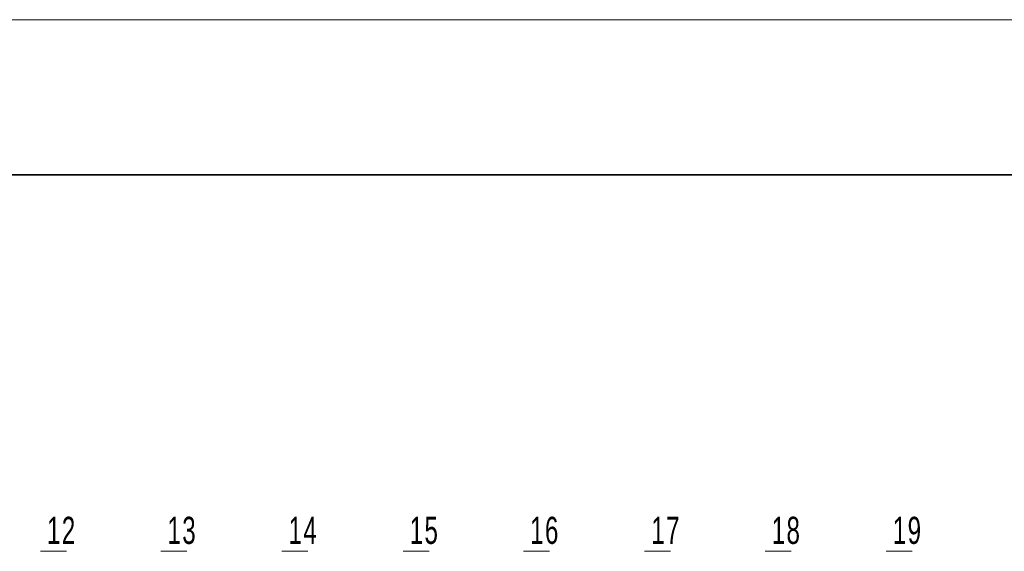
# Model space of a CAD drawing. Header units: millimetres. Extents: x -14862 to 14862, y -10512 to 10512.
# Tile 137 of 199: x -7776 to -4601, y 8798 to 10512. Entities that reach past the tile are written whole.
import ezdxf

# ---------------------------------------------------------------- set-up
doc = ezdxf.new("R2010")
doc.units = ezdxf.units.MM
doc.header["$LTSCALE"] = 4
for name, color, linetype, lineweight in [('注释', 3, 'Continuous', 18), ('粗实线层', 7, 'Continuous', 35), ('细实线层', 7, 'Continuous', 18)]:
    doc.layers.add(name, color=color, linetype=linetype, lineweight=lineweight)
doc.styles.add('SLDTEXTSTYLE1', font='txt', dxfattribs={"width": 0.667})

# ---------------------------------------------------------------- blocks, each defined once
blk = doc.blocks.new('SW_NOTE_0_25_2')
at = {"layer": '注释', "color": 0}
for p, q in [((-83.8, 0), (0, 0)), ((0, 0), (-83.8, 0)), ((-83.8, 0), (0, 0)), ((0, 0), (-83.8, 0)), ((-83.8, 0), (0, 0)), ((0, 0), (-83.8, 0))]:
    blk.add_line(p, q, dxfattribs=at)
at = {"layer": '注释', "color": 0, "insert": (-14.7, 111.4), "char_height": 87.5, "width": 138.682, "attachment_point": 2, "style": 'SLDTEXTSTYLE1'}
blk.add_mtext('\\T1.1;12', dxfattribs=at)
blk = doc.blocks.new('SW_NOTE_0_26_2')
at = {"layer": '注释', "color": 0}
for p, q in [((-83.8, 0), (0, 0)), ((0, 0), (-83.8, 0)), ((-83.8, 0), (0, 0)), ((0, 0), (-83.8, 0)), ((-83.8, 0), (0, 0)), ((0, 0), (-83.8, 0))]:
    blk.add_line(p, q, dxfattribs=at)
at = {"layer": '注释', "color": 0, "insert": (-14.7, 111.4), "char_height": 87.5, "width": 141.837, "attachment_point": 2, "style": 'SLDTEXTSTYLE1'}
blk.add_mtext('\\T1.1;13', dxfattribs=at)
blk = doc.blocks.new('SW_NOTE_0_27_2')
at = {"layer": '注释', "color": 0}
for p, q in [((-83.8, 0), (0, 0)), ((0, 0), (-83.8, 0)), ((-83.8, 0), (0, 0)), ((0, 0), (-83.8, 0)), ((-83.8, 0), (0, 0)), ((0, 0), (-83.8, 0))]:
    blk.add_line(p, q, dxfattribs=at)
at = {"layer": '注释', "color": 0, "insert": (-14.7, 111.4), "char_height": 87.5, "width": 142.036, "attachment_point": 2, "style": 'SLDTEXTSTYLE1'}
blk.add_mtext('\\T1.1;14', dxfattribs=at)
blk = doc.blocks.new('SW_NOTE_0_28_2')
at = {"layer": '注释', "color": 0}
for p, q in [((0, 0), (83.8, 0)), ((83.8, 0), (0, 0)), ((0, 0), (83.8, 0)), ((83.8, 0), (0, 0)), ((0, 0), (83.8, 0)), ((83.8, 0), (0, 0))]:
    blk.add_line(p, q, dxfattribs=at)
at = {"layer": '注释', "color": 0, "insert": (69.1, 111.4), "char_height": 87.5, "width": 138.051, "attachment_point": 2, "style": 'SLDTEXTSTYLE1'}
blk.add_mtext('\\T1.1;15', dxfattribs=at)
blk = doc.blocks.new('SW_NOTE_0_29_2')
at = {"layer": '注释', "color": 0}
for p, q in [((0, 0), (83.8, 0)), ((83.8, 0), (0, 0)), ((0, 0), (83.8, 0)), ((83.8, 0), (0, 0)), ((0, 0), (83.8, 0)), ((83.8, 0), (0, 0))]:
    blk.add_line(p, q, dxfattribs=at)
at = {"layer": '注释', "color": 0, "insert": (69.2, 111.4), "char_height": 87.5, "width": 138.682, "attachment_point": 2, "style": 'SLDTEXTSTYLE1'}
blk.add_mtext('\\T1.1;16', dxfattribs=at)
blk = doc.blocks.new('SW_NOTE_0_30_2')
at = {"layer": '注释', "color": 0}
for p, q in [((0, 0), (83.8, 0)), ((83.8, 0), (0, 0)), ((0, 0), (83.8, 0)), ((83.8, 0), (0, 0)), ((0, 0), (83.8, 0)), ((83.8, 0), (0, 0))]:
    blk.add_line(p, q, dxfattribs=at)
at = {"layer": '注释', "color": 0, "insert": (69.2, 111.4), "char_height": 87.5, "width": 142.521, "attachment_point": 2, "style": 'SLDTEXTSTYLE1'}
blk.add_mtext('\\T1.1;17', dxfattribs=at)
blk = doc.blocks.new('SW_NOTE_0_31_2')
at = {"layer": '注释', "color": 0}
for p, q in [((0, 0), (83.8, 0)), ((83.8, 0), (0, 0)), ((0, 0), (83.8, 0)), ((83.8, 0), (0, 0)), ((0, 0), (83.8, 0)), ((83.8, 0), (0, 0))]:
    blk.add_line(p, q, dxfattribs=at)
at = {"layer": '注释', "color": 0, "insert": (69.2, 111.4), "char_height": 87.5, "width": 138.051, "attachment_point": 2, "style": 'SLDTEXTSTYLE1'}
blk.add_mtext('\\T1.1;18', dxfattribs=at)
blk = doc.blocks.new('SW_NOTE_0_32_2')
at = {"layer": '注释', "color": 0}
for p, q in [((0, 0), (83.8, 0)), ((83.8, 0), (0, 0)), ((0, 0), (83.8, 0)), ((83.8, 0), (0, 0)), ((0, 0), (83.8, 0)), ((83.8, 0), (0, 0))]:
    blk.add_line(p, q, dxfattribs=at)
at = {"layer": '注释', "color": 0, "insert": (69.2, 111.4), "char_height": 87.5, "width": 138.682, "attachment_point": 2, "style": 'SLDTEXTSTYLE1'}
blk.add_mtext('\\T1.1;19', dxfattribs=at)
blk = doc.blocks.new('$CAXA_FRAME_13B17AC1$')
at = {"layer": '粗实线层'}
blk.add_line((574.5, 400.5), (-574.5, 400.5), dxfattribs=at)
at = {"layer": '细实线层'}
blk.add_line((594.5, 420.5), (-594.5, 420.5), dxfattribs=at)

msp = doc.modelspace()

# ---------------------------------------------------------------- block references
at = {"layer": '注释'}
for name, p in [('SW_NOTE_0_25_2', (-7625.739, 8797.707)), ('SW_NOTE_0_26_2', (-7237.389, 8797.707)), ('SW_NOTE_0_27_2', (-6846.833, 8797.707)), ('SW_NOTE_0_28_2', (-6540.125, 8797.707)), ('SW_NOTE_0_29_2', (-6151.776, 8797.707)), ('SW_NOTE_0_30_2', (-5761.22, 8797.707)), ('SW_NOTE_0_31_2', (-5372.87, 8797.707)), ('SW_NOTE_0_32_2', (-4982.314, 8797.707))]:
    msp.add_blockref(name, p, dxfattribs=at)
at = {"layer": '粗实线层', "xscale": 25, "yscale": 25, "zscale": 25}
msp.add_blockref('$CAXA_FRAME_13B17AC1$', (0, 0), dxfattribs=at)

doc.saveas('drawing.dxf')
